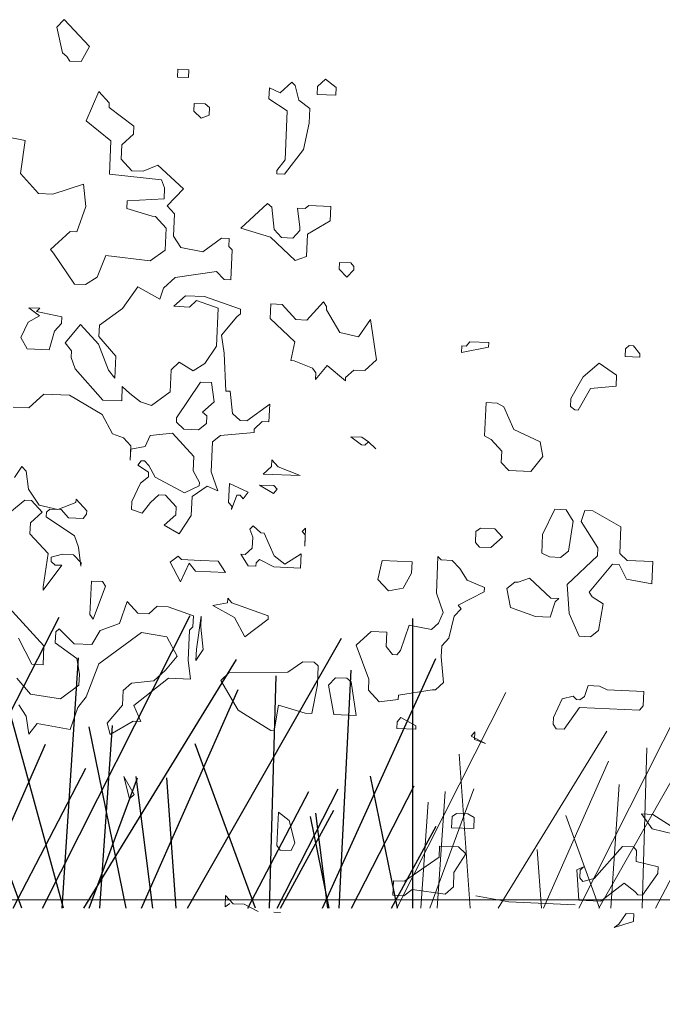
# Model space of a CAD drawing. Header units: metres. Extents: x 199581 to 207779, y 462378 to 466293.
# Tile 42 of 134: x 207401.96 to 207402.628, y 465967.631 to 465968.656. Entities that reach past the tile are written whole.
import ezdxf

# ---------------------------------------------------------------- set-up
doc = ezdxf.new("R2010")
doc.units = ezdxf.units.M
doc.layers.get('0').update_dxf_attribs({"lineweight": 25})
for name, color, linetype, lineweight in [('B-BOOM', 253, 'Continuous', 25), ('B-WE-GR-MAAIVELD-GD-G', 253, 'Continuous', 18), ('V-WE-GR-BOOM-SD', 10, 'Continuous', 18)]:
    doc.layers.add(name, color=color, linetype=linetype, lineweight=lineweight)

# ---------------------------------------------------------------- blocks, each defined once
blk = doc.blocks.new('wadi bodem')
at = {"flags": 128}
for points in [[(215433.3063, 542696.2191), (215433.3063, 542696.9174)], [(215434.1982, 542696.2191), (215433.8423, 542696.9244)], [(215434.5173, 542696.2191), (215434.1581, 542696.921)], [(215434.937, 542696.2191), (215434.5172, 542696.9302)], [(215433.8489, 542696.2191), (215433.4782, 542696.8705)], [(215434.1479, 542696.2191), (215434.3248, 542696.865)], [(215433.524, 542696.2191), (215433.2514, 542696.821)], [(215434.0987, 542696.2191), (215433.731, 542696.8191)], [(215434.151, 542696.2191), (215434.1117, 542696.8231)], [(215434.7743, 542696.2191), (215434.8173, 542696.8178)], [(215434.8717, 542696.2191), (215434.9078, 542696.8366)], [(215433.4836, 542696.2191), (215433.4552, 542696.7934)], [(215434.5211, 542696.2191), (215434.7372, 542696.8102)], [(215435.0412, 542696.2191), (215434.8247, 542696.8033)], [(215433.6512, 542696.2191), (215433.6353, 542696.779)], [(215434.6841, 542696.2191), (215434.6457, 542696.7752)], [(215435.6454, 542696.2191), (215435.3613, 542696.7822)], [(215433.9601, 542696.2191), (215433.7273, 542696.7466)], [(215434.2476, 542696.2191), (215434.4324, 542696.7246)], [(215434.4789, 542696.2191), (215434.5151, 542696.7235)], [(215434.6225, 542696.2191), (215434.8115, 542696.736)], [(215436.084, 542696.2191), (215435.8215, 542696.7391)], [(215435.0787, 542696.2191), (215434.9494, 542696.6798)], [(215435.5975, 542696.2191), (215435.3253, 542696.6976)], [(215433.997, 542696.2191), (215434.0857, 542696.6565)], [(215434.0598, 542696.2191), (215434.0293, 542696.66)], [(215434.7491, 542696.2191), (215434.5815, 542696.6714)], [(215435.1229, 542696.2191), (215435.1549, 542696.6636)], [(215434.3792, 542696.2191), (215434.4094, 542696.6395)], [(215434.6362, 542696.2191), (215434.4253, 542696.6358)], [(215434.6353, 542696.2191), (215434.4796, 542696.6395)], [(215434.5776, 542696.2191), (215434.5489, 542696.6337)], [(215435.8398, 542696.2191), (215435.578, 542696.6462)], [(215433.6854, 542696.2191), (215433.8302, 542696.6153)], [(215434.3649, 542696.2191), (215434.1906, 542696.6144)], [(215434.9733, 542696.2191), (215434.9721, 542696.6262)], [(215435.3221, 542696.2191), (215435.3022, 542696.6205)], [(215435.4934, 542696.2191), (215435.4823, 542696.6061)], [(215435.0618, 542696.2191), (215434.8536, 542696.5961)], [(215435.2529, 542696.2191), (215435.1193, 542696.5796)], [(215435.9071, 542696.2191), (215435.9338, 542696.5907)], [(215434.269, 542696.2191), (215434.0936, 542696.5566)], [(215435.0021, 542696.2191), (215435.0154, 542696.5722)], [(215435.2132, 542696.2191), (215435.1887, 542696.5738)], [(215435.7309, 542696.2191), (215435.5744, 542696.5737)], [(215433.3437, 542696.2191), (215433.4081, 542696.5372)], [(215433.8763, 542696.2191), (215433.8989, 542696.5339)], [(215433.9329, 542696.2191), (215433.9723, 542696.5367)], [(215434.0857, 542696.2191), (215433.9691, 542696.5339)], [(215433.454, 542696.2191), (215433.3036, 542696.5144)], [(215435.5689, 542696.2191), (215435.5483, 542696.5178)], [(215433.6334, 542696.2191), (215433.4866, 542696.5074)], [(215433.7036, 542696.2191), (215433.5572, 542696.5007)], [(215436.0048, 542696.2191), (215435.8982, 542696.5067)], [(215435.9871, 542696.2191), (215435.9676, 542696.5009)], [(215436.0262, 542696.2191), (215436.0085, 542696.4747)], [(215433.6254, 542696.2191), (215433.4968, 542696.4556)], [(215433.5079, 542696.2191), (215433.5528, 542696.4407)], [(215433.5114, 542696.2191), (215433.5399, 542696.4481)], [(215435.5956, 542696.2191), (215435.6773, 542696.4424)], [(215433.3579, 542696.2191), (215433.2501, 542696.4173)], [(215435.2812, 542696.2191), (215435.2108, 542696.3546)], [(215435.2257, 542696.2191), (215435.2552, 542696.3643)], [(215435.7358, 542696.2191), (215435.746, 542696.361)], [(215435.213, 542696.2191), (215435.1507, 542696.3415)], [(215435.3924, 542696.2191), (215435.3336, 542696.3345)], [(215435.4608, 542696.2191), (215435.4043, 542696.3278)], [(215435.3784, 542696.2191), (215435.3438, 542696.2827)], [(215435.38, 542696.2191), (215435.3869, 542696.2752)], [(215435.39, 542696.2191), (215435.3999, 542696.2678)]]:
    blk.add_lwpolyline(points, dxfattribs=at)
blk = doc.blocks.new('struik2')
for p, q in [((215453.9512, 542678.1379), (215453.9265, 542678.1092)), ((215454.0493, 542678.0432), (215453.9512, 542678.1379)), ((215453.9265, 542678.1092), (215453.9508, 542678.0148)), ((215454.0204, 542677.9859), (215454.0493, 542678.0432)), ((215453.9508, 542678.0148), (215453.9672, 542678.0024)), ((215453.9672, 542678.0024), (215453.9794, 542677.986)), ((215453.9794, 542677.986), (215454.0204, 542677.9859)), ((215454.3773, 542677.9724), (215454.3772, 542677.9437)), ((215454.3772, 542677.9437), (215454.4182, 542677.9436)), ((215454.4183, 542677.9723), (215454.3773, 542677.9724)), ((215454.4182, 542677.9436), (215454.4183, 542677.9723)), ((215454.9229, 542677.9583), (215454.8941, 542677.9297)), ((215454.9638, 542677.9295), (215454.9229, 542677.9583)), ((215454.7176, 542677.918), (215454.7175, 542677.8769)), ((215454.7586, 542677.9014), (215454.7176, 542677.918)), ((215454.7998, 542677.9423), (215454.7586, 542677.9014)), ((215454.812, 542677.93), (215454.7998, 542677.9423)), ((215454.8283, 542677.8766), (215454.812, 542677.93)), ((215454.8941, 542677.9297), (215454.894, 542677.901)), ((215454.9637, 542677.9008), (215454.9638, 542677.9295)), ((215454.0898, 542677.879), (215454.0485, 542677.7683)), ((215454.1307, 542677.8378), (215454.0898, 542677.879)), ((215454.7175, 542677.8769), (215454.7871, 542677.8357)), ((215454.8692, 542677.8477), (215454.8283, 542677.8766)), ((215454.894, 542677.901), (215454.9637, 542677.9008)), ((215454.1307, 542677.8214), (215454.1307, 542677.8378)), ((215454.4426, 542677.8491), (215454.4425, 542677.8204)), ((215454.4836, 542677.849), (215454.4426, 542677.8491)), ((215454.5, 542677.8366), (215454.4836, 542677.849)), ((215454.4999, 542677.8079), (215454.5, 542677.8366)), ((215454.7871, 542677.8357), (215454.7865, 542677.6552)), ((215454.869, 542677.7944), (215454.8692, 542677.8477)), ((215454.2248, 542677.7555), (215454.1307, 542677.8214)), ((215454.4425, 542677.8204), (215454.4711, 542677.7957)), ((215454.4711, 542677.7957), (215454.4999, 542677.8079)), ((215454.0485, 542677.7683), (215454.1426, 542677.6983)), ((215454.8523, 542677.696), (215454.869, 542677.7944)), ((215454.1836, 542677.6859), (215454.2247, 542677.7267)), ((215454.2247, 542677.7267), (215454.2248, 542677.7555)), ((215453.8267, 542677.687), (215453.7447, 542677.6996)), ((215454.1426, 542677.6983), (215454.1422, 542677.5752)), ((215454.7864, 542677.6019), (215454.8523, 542677.696)), ((215453.814, 542677.564), (215453.8267, 542677.687)), ((215454.1834, 542677.6325), (215454.1836, 542677.6859)), ((215454.7865, 542677.6552), (215454.7577, 542677.6143)), ((215454.2243, 542677.5914), (215454.1834, 542677.6325)), ((215454.2653, 542677.5912), (215454.2243, 542677.5914)), ((215454.3187, 542677.6157), (215454.2653, 542677.5912)), ((215454.4169, 542677.5333), (215454.3187, 542677.6157)), ((215454.7577, 542677.6143), (215454.7577, 542677.602)), ((215454.7577, 542677.602), (215454.7864, 542677.6019)), ((215453.8835, 542677.494), (215453.814, 542677.564)), ((215454.1422, 542677.5752), (215454.335, 542677.5623)), ((215454.335, 542677.5623), (215454.3472, 542677.5335)), ((215454.0477, 542677.5345), (215453.9368, 542677.4938)), ((215454.0598, 542677.4524), (215454.0477, 542677.5345)), ((215454.3472, 542677.5335), (215454.3471, 542677.4925)), ((215454.3593, 542677.4679), (215454.4169, 542677.5333)), ((215453.9368, 542677.4938), (215453.8835, 542677.494)), ((215454.2116, 542677.4806), (215454.2115, 542677.4519)), ((215454.3471, 542677.4925), (215454.2116, 542677.4806)), ((215454.7286, 542677.4913), (215454.6339, 542677.3972)), ((215454.7449, 542677.4789), (215454.7286, 542677.4913)), ((215454.757, 542677.3968), (215454.7449, 542677.4789)), ((215454.868, 542677.4785), (215454.8393, 542677.4786)), ((215454.8393, 542677.4786), (215454.8514, 542677.4088)), ((215454.8804, 542677.4908), (215454.868, 542677.4785)), ((215454.9624, 542677.4905), (215454.8804, 542677.4908)), ((215454.9622, 542677.4372), (215454.9624, 542677.4905)), ((215454.0307, 542677.3581), (215454.0598, 542677.4524)), ((215454.2115, 542677.4519), (215454.3058, 542677.427)), ((215454.3879, 542677.439), (215454.3593, 542677.4679)), ((215454.3876, 542677.357), (215454.3879, 542677.439)), ((215454.88, 542677.3841), (215454.9622, 542677.4372)), ((215454.3058, 542677.427), (215454.3181, 542677.427)), ((215454.3181, 542677.427), (215454.359, 542677.3858)), ((215454.8514, 542677.4088), (215454.8513, 542677.3965)), ((215454.359, 542677.3858), (215454.3588, 542677.3038)), ((215454.6339, 542677.3972), (215454.7446, 542677.3682)), ((215454.7446, 542677.3682), (215454.8387, 542677.2858)), ((215454.7856, 542677.368), (215454.757, 542677.3968)), ((215454.8266, 542677.3679), (215454.7856, 542677.368)), ((215454.8513, 542677.3965), (215454.8266, 542677.3679)), ((215454.8798, 542677.3021), (215454.88, 542677.3841)), ((215453.9362, 542677.2887), (215454.0061, 542677.3582)), ((215454.0061, 542677.3582), (215454.0307, 542677.3581)), ((215454.4162, 542677.3159), (215454.3876, 542677.357)), ((215454.564, 542677.3564), (215454.4982, 542677.3033)), ((215454.5928, 542677.3563), (215454.564, 542677.3564)), ((215454.5927, 542677.3276), (215454.5928, 542677.3563)), ((215454.6049, 542677.3153), (215454.5927, 542677.3276)), ((215454.3588, 542677.3038), (215454.3053, 542677.2629)), ((215454.4982, 542677.3033), (215454.4162, 542677.3159)), ((215454.6046, 542677.2045), (215454.6049, 542677.3153)), ((215454.8387, 542677.2858), (215454.8798, 542677.3021)), ((215453.9484, 542677.2764), (215453.9362, 542677.2887)), ((215454.0301, 542677.1653), (215453.9484, 542677.2764)), ((215454.1412, 542677.2757), (215454.1123, 542677.1938)), ((215454.3053, 542677.2629), (215454.1412, 542677.2757)), ((215455.0028, 542677.2853), (215455.0027, 542677.2607)), ((215455.0027, 542677.2607), (215455.0313, 542677.2319)), ((215455.0438, 542677.2851), (215455.0028, 542677.2853)), ((215455.0313, 542677.2319), (215455.056, 542677.2605)), ((215455.0561, 542677.2728), (215455.0438, 542677.2851)), ((215455.056, 542677.2605), (215455.0561, 542677.2728)), ((215454.3995, 542677.2052), (215454.5513, 542677.2334)), ((215454.5513, 542677.2334), (215454.58, 542677.2046)), ((215454.1123, 542677.1938), (215454.0711, 542677.1652)), ((215454.3583, 542677.1643), (215454.3995, 542677.2052)), ((215454.58, 542677.2046), (215454.6046, 542677.2045)), ((215454.0711, 542677.1652), (215454.0301, 542677.1653)), ((215454.2104, 542677.0827), (215454.264, 542677.1646)), ((215454.264, 542677.1646), (215454.3459, 542677.1233)), ((215454.3459, 542677.1233), (215454.3583, 542677.1643)), ((215454.4403, 542677.1394), (215454.3991, 542677.0985)), ((215454.51, 542677.1392), (215454.4403, 542677.1394)), ((215454.4566, 542677.0983), (215454.4812, 542677.1229)), ((215454.4812, 542677.1229), (215454.5632, 542677.098)), ((215454.6453, 542677.0977), (215454.51, 542677.1392)), ((215454.7561, 542677.122), (215454.7559, 542677.0686)), ((215454.7971, 542677.1218), (215454.7561, 542677.122)), ((215454.8503, 542677.0683), (215454.7971, 542677.1218)), ((215454.949, 542677.1378), (215454.8913, 542677.0682)), ((215454.9612, 542677.1213), (215454.949, 542677.1378)), ((215454.9612, 542677.109), (215454.9612, 542677.1213)), ((215455.0143, 542677.0268), (215454.9612, 542677.109)), ((215454.1281, 542677.0173), (215454.2104, 542677.0827)), ((215454.3991, 542677.0985), (215454.4566, 542677.0983)), ((215454.5632, 542677.098), (215454.5628, 542676.9585)), ((215454.6329, 542677.069), (215454.6452, 542677.0813)), ((215454.6452, 542677.0813), (215454.6453, 542677.0977)), ((215455.1252, 542677.0798), (215455.084, 542677.0143)), ((215455.1534, 542676.932), (215455.1252, 542677.0798)), ((215453.9066, 542677.0427), (215453.8655, 542677.0182)), ((215453.9067, 542677.0714), (215453.8657, 542677.0715)), ((215453.8657, 542677.0715), (215453.9066, 542677.0427)), ((215453.8944, 542677.0591), (215453.9067, 542677.0714)), ((215453.9887, 542677.0424), (215453.8944, 542677.0591)), ((215453.9886, 542677.0178), (215453.9887, 542677.0424)), ((215454.5793, 542676.9995), (215454.6329, 542677.069)), ((215454.7559, 542677.0686), (215454.85, 542676.9863)), ((215454.8913, 542677.0682), (215454.8503, 542677.0683)), ((215453.8655, 542677.0182), (215453.8407, 542676.9608)), ((215453.9639, 542676.9891), (215453.9886, 542677.0178)), ((215454.0048, 542676.948), (215454.0584, 542677.0176)), ((215454.0584, 542677.0176), (215454.1279, 542676.9476)), ((215454.128, 542676.9763), (215454.1281, 542677.0173)), ((215454.5914, 542676.9338), (215454.5793, 542676.9995)), ((215455.084, 542677.0143), (215455.0143, 542677.0268)), ((215455.4942, 542677.0129), (215455.4818, 542676.9966)), ((215455.5639, 542677.0127), (215455.4942, 542677.0129)), ((215455.5639, 542676.9963), (215455.5639, 542677.0127)), ((215456.0685, 542677.0111), (215456.0684, 542676.9824)), ((215456.0809, 542677.0234), (215456.0685, 542677.0111)), ((215456.0973, 542677.0233), (215456.0809, 542677.0234)), ((215456.1218, 542676.9945), (215456.0973, 542677.0233)), ((215453.9473, 542676.9195), (215453.9639, 542676.9891)), ((215454.1934, 542676.9064), (215454.128, 542676.9763)), ((215454.85, 542676.9863), (215454.8375, 542676.9166)), ((215455.4654, 542676.9966), (215455.4653, 542676.972)), ((215455.4653, 542676.972), (215455.5639, 542676.9963)), ((215455.4818, 542676.9966), (215455.4654, 542676.9966)), ((215456.0684, 542676.9824), (215456.1218, 542676.9822)), ((215456.1218, 542676.9822), (215456.1218, 542676.9945)), ((215453.8407, 542676.9608), (215453.8652, 542676.9197)), ((215454.0293, 542676.9192), (215454.0048, 542676.948)), ((215454.1279, 542676.9476), (215454.1686, 542676.8531)), ((215454.5628, 542676.9585), (215454.5215, 542676.893)), ((215454.6033, 542676.7943), (215454.5914, 542676.9338)), ((215455.1123, 542676.8911), (215455.1534, 542676.932)), ((215455.974, 542676.954), (215455.9164, 542676.9008)), ((215456.0395, 542676.9127), (215455.974, 542676.954)), ((215453.8652, 542676.9197), (215453.9473, 542676.9195)), ((215454.0292, 542676.8946), (215454.0293, 542676.9192)), ((215454.0455, 542676.8535), (215454.0292, 542676.8946)), ((215454.1931, 542676.8243), (215454.1934, 542676.9064)), ((215454.4272, 542676.8933), (215454.3984, 542676.8647)), ((215454.4804, 542676.8644), (215454.4272, 542676.8933)), ((215454.5215, 542676.893), (215454.4804, 542676.8644)), ((215454.8375, 542676.9166), (215454.8498, 542676.9165)), ((215454.8498, 542676.9165), (215454.9195, 542676.8917)), ((215454.9195, 542676.8917), (215454.9317, 542676.8753)), ((215454.9316, 542676.8506), (215454.9728, 542676.9038)), ((215454.9728, 542676.9038), (215455.0424, 542676.8503)), ((215455.0424, 542676.8626), (215455.0713, 542676.8912)), ((215455.0713, 542676.8912), (215455.1123, 542676.8911)), ((215455.9164, 542676.9008), (215455.8751, 542676.8189)), ((215456.0394, 542676.8717), (215456.0395, 542676.9127)), ((215454.3984, 542676.8647), (215454.3981, 542676.7826)), ((215454.9317, 542676.8753), (215454.9316, 542676.8506)), ((215455.0424, 542676.8503), (215455.0424, 542676.8626)), ((215455.9037, 542676.7778), (215455.945, 542676.8597)), ((215455.945, 542676.8597), (215456.0394, 542676.8717)), ((215454.1518, 542676.7424), (215454.0455, 542676.8535)), ((215454.1686, 542676.8531), (215454.1931, 542676.8243)), ((215454.509, 542676.8233), (215454.4265, 542676.6882)), ((215454.55, 542676.8232), (215454.509, 542676.8233)), ((215454.5621, 542676.7534), (215454.55, 542676.8232)), ((215455.8751, 542676.8189), (215455.875, 542676.7902)), ((215454.2217, 542676.7955), (215454.2216, 542676.7422)), ((215454.2504, 542676.7708), (215454.2217, 542676.7955)), ((215454.3981, 542676.7826), (215454.3323, 542676.7295)), ((215454.6197, 542676.7942), (215454.6033, 542676.7943)), ((215454.6317, 542676.7121), (215454.6197, 542676.7942)), ((215455.5632, 542676.7912), (215455.5628, 542676.6681)), ((215455.6042, 542676.791), (215455.5632, 542676.7912)), ((215455.6288, 542676.7787), (215455.6042, 542676.791)), ((215455.875, 542676.7902), (215455.8914, 542676.7778)), ((215453.8809, 542676.7022), (215453.9344, 542676.7554)), ((215453.9344, 542676.7554), (215454.0288, 542676.7551)), ((215454.0288, 542676.7551), (215454.1517, 542676.6891)), ((215454.2913, 542676.7419), (215454.2504, 542676.7708)), ((215454.5209, 542676.7125), (215454.5621, 542676.7534)), ((215454.7672, 542676.7527), (215454.685, 542676.6873)), ((215454.767, 542676.6871), (215454.7672, 542676.7527)), ((215455.6696, 542676.6965), (215455.6288, 542676.7787)), ((215455.8914, 542676.7778), (215455.9037, 542676.7778)), ((215454.2216, 542676.7422), (215454.1518, 542676.7424)), ((215454.3323, 542676.7295), (215454.2913, 542676.7419)), ((215454.5373, 542676.7001), (215454.5209, 542676.7125)), ((215454.6604, 542676.6874), (215454.6317, 542676.7121)), ((215453.8235, 542676.7024), (215453.8809, 542676.7022)), ((215454.1517, 542676.6891), (215454.1925, 542676.6192)), ((215454.4265, 542676.6882), (215454.4265, 542676.6718)), ((215454.5372, 542676.6714), (215454.5373, 542676.7001)), ((215454.685, 542676.6873), (215454.6604, 542676.6874)), ((215454.7136, 542676.6585), (215454.7424, 542676.6872)), ((215454.7424, 542676.6872), (215454.767, 542676.6871)), ((215455.7679, 542676.6551), (215455.6696, 542676.6965)), ((215454.4265, 542676.6718), (215454.4551, 542676.6471)), ((215454.4551, 542676.6471), (215454.5084, 542676.6469)), ((215454.5084, 542676.6469), (215454.5372, 542676.6714)), ((215454.5904, 542676.6302), (215454.7136, 542676.6462)), ((215454.7136, 542676.6462), (215454.7136, 542676.6585)), ((215455.1115, 542676.6449), (215455.0705, 542676.6451)), ((215455.0705, 542676.6451), (215455.1114, 542676.6162)), ((215455.136, 542676.6285), (215455.1115, 542676.6449)), ((215455.5628, 542676.6681), (215455.5874, 542676.6557)), ((215455.5874, 542676.6557), (215455.6283, 542676.6146)), ((215455.78, 542676.6018), (215455.7679, 542676.6551)), ((215454.1925, 542676.6192), (215454.2334, 542676.6067)), ((215454.2334, 542676.6067), (215454.2621, 542676.5779)), ((215454.3154, 542676.5778), (215454.3319, 542676.6187)), ((215454.3319, 542676.6187), (215454.414, 542676.6308)), ((215454.414, 542676.6308), (215454.4958, 542676.5485)), ((215454.5613, 542676.4949), (215454.5616, 542676.6057)), ((215454.5616, 542676.6057), (215454.5904, 542676.6302)), ((215455.1114, 542676.6162), (215455.1237, 542676.6162)), ((215455.1237, 542676.6162), (215455.136, 542676.6285)), ((215455.136, 542676.6285), (215455.1647, 542676.6037)), ((215455.1647, 542676.6037), (215455.136, 542676.6285)), ((215455.6283, 542676.6146), (215455.6282, 542676.5735)), ((215455.7388, 542676.5445), (215455.78, 542676.6018)), ((215454.2621, 542676.5779), (215454.2619, 542676.5246)), ((215454.2619, 542676.5246), (215454.262, 542676.5656)), ((215454.262, 542676.5656), (215454.3154, 542676.5778)), ((215455.6282, 542676.5735), (215455.6568, 542676.5447)), ((215454.4958, 542676.5485), (215454.4956, 542676.4951)), ((215454.783, 542676.5475), (215454.7829, 542676.5229)), ((215454.8075, 542676.5229), (215454.783, 542676.5475)), ((215455.6568, 542676.5447), (215455.7388, 542676.5445)), ((215454.3029, 542676.5245), (215454.2906, 542676.5081)), ((215454.2906, 542676.5081), (215454.3315, 542676.4834)), ((215454.3152, 542676.5244), (215454.3029, 542676.5245)), ((215454.3316, 542676.508), (215454.3152, 542676.5244)), ((215454.3561, 542676.4669), (215454.3316, 542676.508)), ((215454.4956, 542676.4951), (215454.5201, 542676.454)), ((215454.5898, 542676.4251), (215454.5613, 542676.4949)), ((215454.7829, 542676.5229), (215454.7541, 542676.4943)), ((215454.7541, 542676.4943), (215454.8895, 542676.4939)), ((215454.8895, 542676.4939), (215454.8075, 542676.5229)), ((215453.8638, 542676.4849), (215453.8391, 542676.4439)), ((215453.8802, 542676.4684), (215453.8638, 542676.4849)), ((215453.8923, 542676.4027), (215453.8802, 542676.4684)), ((215454.3314, 542676.4669), (215454.3027, 542676.4424)), ((215454.3315, 542676.4834), (215454.3314, 542676.4669)), ((215454.4667, 542676.4132), (215454.3561, 542676.4669)), ((215454.3027, 542676.4424), (215454.2737, 542676.3728)), ((215454.5201, 542676.4417), (215454.4667, 542676.4132)), ((215454.4953, 542676.4008), (215454.5488, 542676.4416)), ((215454.5201, 542676.454), (215454.5201, 542676.4417)), ((215454.5488, 542676.4416), (215454.5898, 542676.4251)), ((215454.6309, 542676.4537), (215454.6307, 542676.3839)), ((215454.7005, 542676.4247), (215454.6309, 542676.4537)), ((215454.684, 542676.4002), (215454.7005, 542676.4247)), ((215454.7416, 542676.4533), (215454.7949, 542676.4244)), ((215454.795, 542676.4531), (215454.7416, 542676.4533)), ((215454.7949, 542676.4244), (215454.8072, 542676.4408)), ((215454.8072, 542676.4408), (215454.795, 542676.4531)), ((215453.9331, 542676.3452), (215453.8923, 542676.4027)), ((215454.3434, 542676.3726), (215454.3723, 542676.4012)), ((215454.3723, 542676.4012), (215454.3969, 542676.4011)), ((215454.3969, 542676.4011), (215454.4378, 542676.3599)), ((215454.4951, 542676.331), (215454.4953, 542676.4008)), ((215454.6307, 542676.3839), (215454.6429, 542676.3716)), ((215454.6429, 542676.3593), (215454.6595, 542676.4126)), ((215454.6595, 542676.4126), (215454.6718, 542676.4125)), ((215454.6718, 542676.4125), (215454.684, 542676.4002)), ((215455.8328, 542676.4088), (215455.7914, 542676.3146)), ((215455.8738, 542676.4087), (215455.8328, 542676.4088)), ((215455.9024, 542676.3675), (215455.8738, 542676.4087)), ((215455.9435, 542676.4084), (215455.9311, 542676.3674)), ((215455.9722, 542676.4083), (215455.9435, 542676.4084)), ((215456.0787, 542676.3547), (215455.9722, 542676.4083)), ((215453.7688, 542676.2636), (215453.8798, 542676.3617)), ((215453.8798, 542676.3617), (215453.9045, 542676.3617)), ((215453.9045, 542676.3617), (215453.9453, 542676.3205)), ((215454.0685, 542676.3611), (215454.0028, 542676.3326)), ((215454.0686, 542676.3734), (215454.0685, 542676.3611)), ((215454.1095, 542676.3323), (215454.0686, 542676.3734)), ((215454.2737, 542676.3728), (215454.2736, 542676.3441)), ((215454.3146, 542676.3316), (215454.3434, 542676.3726)), ((215454.4378, 542676.3599), (215454.4377, 542676.3312)), ((215454.6429, 542676.3716), (215454.6429, 542676.3593)), ((215455.8897, 542676.2568), (215455.9024, 542676.3675)), ((215455.9311, 542676.3674), (215455.9964, 542676.2729)), ((215456.0784, 542676.2562), (215456.0787, 542676.3547)), ((215453.9453, 542676.3205), (215453.9042, 542676.2796)), ((215454.0028, 542676.3326), (215453.9331, 542676.3452)), ((215453.9617, 542676.304), (215453.9618, 542676.3205)), ((215453.9618, 542676.3205), (215453.9741, 542676.3327)), ((215453.9741, 542676.3327), (215454.0151, 542676.3326)), ((215454.0151, 542676.3326), (215454.0437, 542676.3038)), ((215454.0971, 542676.3036), (215454.1094, 542676.32)), ((215454.1094, 542676.32), (215454.1095, 542676.3323)), ((215454.2736, 542676.3441), (215454.3146, 542676.3316)), ((215454.4377, 542676.3312), (215454.3965, 542676.2903)), ((215454.4539, 542676.2614), (215454.4951, 542676.331)), ((215455.5453, 542676.3154), (215455.5452, 542676.2743)), ((215455.5617, 542676.3276), (215455.5453, 542676.3154)), ((215455.6151, 542676.3274), (215455.5617, 542676.3276)), ((215455.6437, 542676.2986), (215455.6151, 542676.3274)), ((215455.7914, 542676.3146), (215455.7912, 542676.2448)), ((215453.9042, 542676.2796), (215453.9041, 542676.2386)), ((215454.0682, 542676.2381), (215453.9617, 542676.304)), ((215454.0437, 542676.3038), (215454.0971, 542676.3036)), ((215454.3965, 542676.2903), (215454.4539, 542676.2614)), ((215454.7247, 542676.3016), (215454.7124, 542676.2893)), ((215454.7124, 542676.2893), (215454.7246, 542676.2606)), ((215454.7534, 542676.2769), (215454.7247, 542676.3016)), ((215454.7657, 542676.2768), (215454.7534, 542676.2769)), ((215454.8065, 542676.1947), (215454.7657, 542676.2768)), ((215454.9052, 542676.2887), (215454.9176, 542676.301)), ((215454.9175, 542676.2763), (215454.9052, 542676.2887)), ((215454.9176, 542676.301), (215454.9174, 542676.2353)), ((215454.9174, 542676.2353), (215454.9175, 542676.2763)), ((215455.5452, 542676.2743), (215455.5615, 542676.2579)), ((215455.6025, 542676.2577), (215455.6437, 542676.2986)), ((215455.9964, 542676.2729), (215455.9963, 542676.2442)), ((215453.9041, 542676.2386), (215453.9736, 542676.1686)), ((215454.0844, 542676.197), (215454.0682, 542676.2381)), ((215454.7246, 542676.2606), (215454.7245, 542676.2195)), ((215455.5615, 542676.2579), (215455.6025, 542676.2577)), ((215455.7912, 542676.2448), (215455.8199, 542676.2324)), ((215455.8609, 542676.2323), (215455.8897, 542676.2568)), ((215455.9963, 542676.2442), (215455.8893, 542676.1337)), ((215456.107, 542676.2315), (215456.0784, 542676.2562)), ((215454.7245, 542676.2195), (215454.6998, 542676.195)), ((215454.905, 542676.2066), (215454.8474, 542676.1658)), ((215454.9048, 542676.1533), (215454.905, 542676.2066)), ((215455.4096, 542676.2173), (215455.4092, 542676.082)), ((215455.4219, 542676.205), (215455.4096, 542676.2173)), ((215455.4629, 542676.2049), (215455.4219, 542676.205)), ((215455.4915, 542676.176), (215455.4629, 542676.2049)), ((215455.8199, 542676.2324), (215455.8609, 542676.2323)), ((215455.9713, 542676.1089), (215456.0537, 542676.2153)), ((215456.0537, 542676.2153), (215456.0783, 542676.2152)), ((215456.0783, 542676.2152), (215456.1068, 542676.1618)), ((215456.2014, 542676.2312), (215456.107, 542676.2315)), ((215456.2011, 542676.1491), (215456.2014, 542676.2312)), ((215453.9736, 542676.1686), (215453.9609, 542676.0456)), ((215453.9858, 542676.1563), (215454.0269, 542676.1685)), ((215454.0269, 542676.1685), (215454.0679, 542676.1683)), ((215454.0679, 542676.1683), (215454.0966, 542676.1395)), ((215454.0965, 542676.1272), (215454.0844, 542676.197)), ((215454.4536, 542676.1794), (215454.4248, 542676.1549)), ((215454.4659, 542676.167), (215454.4536, 542676.1794)), ((215454.5356, 542676.1668), (215454.4659, 542676.167)), ((215454.6012, 542676.1666), (215454.5356, 542676.1668)), ((215454.6298, 542676.1255), (215454.6012, 542676.1666)), ((215454.6998, 542676.195), (215454.6834, 542676.1951)), ((215454.6834, 542676.1951), (215454.712, 542676.1539)), ((215454.7407, 542676.1662), (215454.7531, 542676.1784)), ((215454.7407, 542676.1538), (215454.7407, 542676.1662)), ((215454.7531, 542676.1784), (215454.8063, 542676.1536)), ((215454.8474, 542676.1658), (215454.8065, 542676.1947)), ((215455.2044, 542676.1934), (215455.1919, 542676.1237)), ((215455.3152, 542676.193), (215455.2044, 542676.1934)), ((215455.315, 542676.152), (215455.3152, 542676.193)), ((215455.5201, 542676.1349), (215455.4915, 542676.176)), ((215453.9858, 542676.1399), (215453.9858, 542676.1563)), ((215454.0022, 542676.1275), (215453.9858, 542676.1399)), ((215454.0966, 542676.1395), (215454.0965, 542676.1272)), ((215454.4248, 542676.1549), (215454.4656, 542676.085)), ((215454.4656, 542676.085), (215454.4945, 542676.1546)), ((215454.4945, 542676.1546), (215454.5191, 542676.1258)), ((215454.712, 542676.1539), (215454.7407, 542676.1538)), ((215454.8063, 542676.1536), (215454.9048, 542676.1533)), ((215455.2861, 542676.0947), (215455.315, 542676.152)), ((215455.5856, 542676.1101), (215455.5201, 542676.1349)), ((215455.6965, 542676.1344), (215455.6677, 542676.1098)), ((215455.7088, 542676.1343), (215455.6965, 542676.1344)), ((215455.7499, 542676.1506), (215455.7088, 542676.1343)), ((215455.8317, 542676.0806), (215455.7499, 542676.1506)), ((215455.8893, 542676.1337), (215455.9013, 542676.027)), ((215456.1068, 542676.1618), (215456.2011, 542676.1491)), ((215453.9608, 542676.0333), (215454.0268, 542676.1274)), ((215454.0268, 542676.1274), (215454.0022, 542676.1275)), ((215454.5191, 542676.1258), (215454.6298, 542676.1255)), ((215455.1919, 542676.1237), (215455.2327, 542676.0825)), ((215455.2327, 542676.0825), (215455.2861, 542676.0947)), ((215455.4911, 542676.0407), (215455.5856, 542676.0937)), ((215455.5856, 542676.0937), (215455.5856, 542676.1101)), ((215455.6677, 542676.1098), (215455.6839, 542676.04)), ((215455.9835, 542676.0924), (215455.9713, 542676.1089)), ((215456.0245, 542676.0677), (215455.9835, 542676.0924)), ((215454.1374, 542676.0737), (215454.137, 542675.9507)), ((215454.1784, 542676.0736), (215454.1374, 542676.0737)), ((215454.1492, 542675.9342), (215454.1906, 542676.0572)), ((215454.1906, 542676.0572), (215454.1784, 542676.0736)), ((215455.4092, 542676.082), (215455.4376, 542676.0121)), ((215455.8315, 542676.0109), (215455.8481, 542676.0682)), ((215455.8604, 542676.0805), (215455.8317, 542676.0806)), ((215455.8481, 542676.0682), (215455.8604, 542676.0805)), ((215456.0118, 542675.9692), (215456.0245, 542676.0677)), ((215453.9609, 542676.0456), (215453.9608, 542676.0333)), ((215454.6582, 542676.0146), (215454.6418, 542676.0311)), ((215454.6418, 542676.0311), (215454.6418, 542676.0147)), ((215455.4786, 542675.9997), (215455.5033, 542676.0283)), ((215455.5033, 542676.0283), (215455.4911, 542676.0407)), ((215455.6839, 542676.04), (215455.7781, 542676.011)), ((215455.9013, 542676.027), (215455.942, 542675.9449)), ((215454.2725, 542676.0036), (215454.2476, 542675.9216)), ((215454.3134, 542675.9624), (215454.2725, 542676.0036)), ((215454.3832, 542675.9909), (215454.3544, 542675.9623)), ((215454.4243, 542675.9908), (215454.3832, 542675.9909)), ((215454.5185, 542675.9617), (215454.4243, 542675.9908)), ((215454.6418, 542676.0147), (215454.5884, 542676.0025)), ((215454.5884, 542676.0025), (215454.6703, 542675.9613)), ((215454.7934, 542675.9732), (215454.6582, 542676.0146)), ((215455.4376, 542676.0121), (215455.4211, 542675.9711)), ((215455.462, 542675.9177), (215455.4786, 542675.9997)), ((215455.7781, 542676.011), (215455.8315, 542676.0109)), ((215453.9725, 542675.8281), (215453.8375, 542675.9639)), ((215454.137, 542675.9507), (215454.1492, 542675.9342)), ((215454.3544, 542675.9623), (215454.3134, 542675.9624)), ((215454.5184, 542675.9207), (215454.5185, 542675.9617)), ((215454.5472, 542675.9617), (215454.5345, 542675.8386)), ((215454.5471, 542675.9206), (215454.5472, 542675.9617)), ((215454.6703, 542675.9613), (215454.7111, 542675.8914)), ((215454.7111, 542675.8914), (215454.7934, 542675.9609)), ((215454.7934, 542675.9609), (215454.7934, 542675.9732)), ((215455.3144, 542675.9592), (215455.2854, 542675.8649)), ((215455.3964, 542675.9466), (215455.3144, 542675.9592)), ((215455.4211, 542675.9711), (215455.3964, 542675.9466)), ((215455.9831, 542675.9447), (215456.0118, 542675.9692)), ((215454.2476, 542675.9216), (215454.1778, 542675.8931)), ((215454.5061, 542675.9085), (215454.5184, 542675.9207)), ((215454.5592, 542675.8385), (215454.5471, 542675.9206)), ((215455.1748, 542675.9309), (215455.1213, 542675.8778)), ((215455.2323, 542675.9307), (215455.1748, 542675.9309)), ((215455.2321, 542675.8774), (215455.2323, 542675.9307)), ((215455.4372, 542675.889), (215455.462, 542675.9177)), ((215455.942, 542675.9449), (215455.9831, 542675.9447)), ((215454.0137, 542675.8813), (215454.0135, 542675.8403)), ((215454.026, 542675.8936), (215454.0137, 542675.8813)), ((215454.0833, 542675.8401), (215454.026, 542675.8936)), ((215454.1778, 542675.8931), (215454.1489, 542675.8399)), ((215454.1774, 542675.77), (215454.3296, 542675.8926)), ((215454.3296, 542675.8926), (215454.4239, 542675.88)), ((215454.4239, 542675.88), (215454.4647, 542675.8101)), ((215454.5057, 542675.7977), (215454.5061, 542675.9085)), ((215455.1213, 542675.8778), (215455.1743, 542675.7545)), ((215455.2566, 542675.8486), (215455.2321, 542675.8774)), ((215455.4371, 542675.848), (215455.4372, 542675.889)), ((215453.8782, 542675.853), (215453.9312, 542675.7585)), ((215454.0135, 542675.8403), (215454.0954, 542675.7867)), ((215454.1489, 542675.8399), (215454.0833, 542675.8401)), ((215454.5345, 542675.8386), (215454.5344, 542675.7976)), ((215454.5344, 542675.7976), (215454.5592, 542675.8385)), ((215455.273, 542675.8486), (215455.2566, 542675.8486)), ((215455.2854, 542675.8649), (215455.273, 542675.8486)), ((215455.4491, 542675.7536), (215455.4371, 542675.848)), ((215453.9723, 542675.7584), (215453.9725, 542675.8281)), ((215454.4647, 542675.8101), (215454.4235, 542675.7569)), ((215454.9283, 542675.8086), (215454.8748, 542675.7678)), ((215454.9693, 542675.8085), (215454.9283, 542675.8086)), ((215454.9857, 542675.7961), (215454.9693, 542675.8085)), ((215454.0954, 542675.7867), (215454.1075, 542675.7292)), ((215454.136, 542675.6471), (215454.1774, 542675.77)), ((215454.5178, 542675.7279), (215454.5057, 542675.7977)), ((215454.8748, 542675.7678), (215454.6574, 542675.7562)), ((215454.9855, 542675.7264), (215454.9857, 542675.7961)), ((215453.9312, 542675.7585), (215453.9723, 542675.7584)), ((215454.1075, 542675.7292), (215454.1074, 542675.6882)), ((215454.4235, 542675.7569), (215454.3824, 542675.716)), ((215454.6574, 542675.7562), (215454.6285, 542675.7276)), ((215455.0512, 542675.7549), (215455.0265, 542675.7263)), ((215455.0922, 542675.7548), (215455.0512, 542675.7549)), ((215455.1086, 542675.7424), (215455.0922, 542675.7548)), ((215455.1328, 542675.6193), (215455.1086, 542675.7424)), ((215455.1743, 542675.7545), (215455.1741, 542675.7135)), ((215455.4203, 542675.725), (215455.4491, 542675.7536)), ((215455.9825, 542675.7642), (215455.97, 542675.7232)), ((215456.0235, 542675.7641), (215455.9825, 542675.7642)), ((215456.0522, 542675.7517), (215456.0235, 542675.7641)), ((215456.1876, 542675.7513), (215456.0522, 542675.7517)), ((215456.1874, 542675.6979), (215456.1876, 542675.7513)), ((215453.9309, 542675.6477), (215453.8777, 542675.7054)), ((215454.3003, 542675.704), (215454.2715, 542675.6754)), ((215454.3824, 542675.716), (215454.3003, 542675.704)), ((215454.3123, 542675.6219), (215454.4357, 542675.7282)), ((215454.4357, 542675.7282), (215454.5178, 542675.7279)), ((215454.6285, 542675.7276), (215454.6979, 542675.6207)), ((215454.9687, 542675.6198), (215454.9855, 542675.7264)), ((215455.0265, 542675.7263), (215455.0507, 542675.6195)), ((215455.1741, 542675.7135), (215455.215, 542675.6723)), ((215455.2848, 542675.6844), (215455.2849, 542675.7008)), ((215455.2849, 542675.7008), (215455.408, 542675.725)), ((215455.408, 542675.725), (215455.4203, 542675.725)), ((215455.8879, 542675.7112), (215455.859, 542675.6415)), ((215455.929, 542675.7234), (215455.8879, 542675.7112)), ((215455.9413, 542675.711), (215455.929, 542675.7234)), ((215455.9536, 542675.711), (215455.9413, 542675.711)), ((215455.97, 542675.7232), (215455.9536, 542675.711)), ((215456.175, 542675.6815), (215456.1874, 542675.6979)), ((215454.1074, 542675.6882), (215454.0416, 542675.6351)), ((215454.2715, 542675.6754), (215454.2713, 542675.622)), ((215455.215, 542675.6723), (215455.2848, 542675.6844)), ((215455.8999, 542675.6004), (215455.9535, 542675.6823)), ((215455.9535, 542675.6823), (215456.175, 542675.6815)), ((215454.0416, 542675.6351), (215453.9309, 542675.6477)), ((215454.1071, 542675.6062), (215454.136, 542675.6471)), ((215454.2713, 542675.622), (215454.2177, 542675.5525)), ((215454.3408, 542675.5644), (215454.3123, 542675.6219)), ((215454.6979, 542675.6207), (215454.8208, 542675.5505)), ((215454.8331, 542675.5505), (215454.8457, 542675.6448)), ((215454.8457, 542675.6448), (215454.9441, 542675.6199)), ((215454.9441, 542675.6199), (215454.9687, 542675.6198)), ((215455.0507, 542675.6195), (215455.1328, 542675.6193)), ((215455.859, 542675.6415), (215455.8589, 542675.6169)), ((215453.8897, 542675.6069), (215453.9183, 542675.5657)), ((215454.0823, 542675.5242), (215454.1071, 542675.6062)), ((215455.2969, 542675.6187), (215455.2845, 542675.6024)), ((215455.2845, 542675.6024), (215455.2845, 542675.5778)), ((215455.3542, 542675.5898), (215455.2969, 542675.6187)), ((215455.3542, 542675.5775), (215455.3542, 542675.5898)), ((215455.8589, 542675.6169), (215455.8712, 542675.6005)), ((215455.8712, 542675.6005), (215455.8999, 542675.6004)), ((215453.9183, 542675.5657), (215453.9304, 542675.5001)), ((215454.2177, 542675.5525), (215454.2299, 542675.5114)), ((215454.2299, 542675.5114), (215454.3121, 542675.5645)), ((215454.3121, 542675.5645), (215454.3408, 542675.5644)), ((215454.8208, 542675.5505), (215454.8331, 542675.5505)), ((215455.2845, 542675.5778), (215455.3542, 542675.5775)), ((215455.5716, 542675.5768), (215455.5593, 542675.5605)), ((215455.5593, 542675.5605), (215455.6125, 542675.5357)), ((215455.5715, 542675.5481), (215455.5716, 542675.5768)), ((215455.6125, 542675.5357), (215455.5715, 542675.5481)), ((215453.9304, 542675.5001), (215453.9592, 542675.541)), ((215453.9592, 542675.541), (215454.0823, 542675.5242)), ((215454.3277, 542675.2937), (215454.2869, 542675.3594)), ((215454.2869, 542675.3594), (215454.3112, 542675.2773)), ((215454.3112, 542675.2773), (215454.3277, 542675.2937)), ((215456.2394, 542675.2998), (215456.1984, 542675.2999)), ((215456.1984, 542675.2999), (215456.2393, 542675.2465)), ((215456.309, 542675.2586), (215456.2394, 542675.2998)), ((215455.5009, 542675.2612), (215455.5007, 542675.2201)), ((215455.5173, 542675.2734), (215455.5009, 542675.2612)), ((215455.5583, 542675.2733), (215455.5173, 542675.2734)), ((215455.5829, 542675.2609), (215455.5583, 542675.2733)), ((215455.5828, 542675.2199), (215455.5829, 542675.2609)), ((215454.8609, 542675.2509), (215454.8605, 542675.1278)), ((215454.9018, 542675.2221), (215454.8609, 542675.2509)), ((215454.9261, 542675.1399), (215454.9018, 542675.2221)), ((215455.5007, 542675.2201), (215455.5828, 542675.2199)), ((215456.2393, 542675.2465), (215456.3213, 542675.2298)), ((215455.4595, 542675.1505), (215455.4594, 542675.1095)), ((215455.5292, 542675.1503), (215455.4595, 542675.1505)), ((215455.5579, 542675.1256), (215455.5292, 542675.1503)), ((215456.1324, 542675.1771), (215456.0335, 542675.0543)), ((215456.1734, 542675.177), (215456.1324, 542675.1771)), ((215456.1857, 542675.1646), (215456.1734, 542675.177)), ((215456.1855, 542675.1236), (215456.1857, 542675.1646)), ((215454.8605, 542675.1278), (215454.8727, 542675.1114)), ((215454.8727, 542675.1114), (215454.9137, 542675.1113)), ((215454.9137, 542675.1113), (215454.9261, 542675.1399)), ((215455.5166, 542675.056), (215455.5579, 542675.1256)), ((215456.2675, 542675.1069), (215456.1855, 542675.1236)), ((215455.4594, 542675.1095), (215455.336, 542675.0156)), ((215455.9926, 542675.0955), (215455.968, 542675.0833)), ((215455.968, 542675.0833), (215455.9799, 542674.9725)), ((215455.9802, 542675.0545), (215455.9803, 542675.0832)), ((215455.9803, 542675.0832), (215455.9926, 542675.0955)), ((215456.2139, 542675.0004), (215456.2674, 542675.0823)), ((215456.2674, 542675.0823), (215456.2675, 542675.1069)), ((215455.5164, 542675.0027), (215455.5166, 542675.056)), ((215455.9925, 542675.0422), (215455.9802, 542675.0545)), ((215456.0335, 542675.0543), (215455.9925, 542675.0422)), ((215456.062, 542674.9722), (215456.1442, 542675.0417)), ((215456.1442, 542675.0417), (215456.1852, 542675.0128)), ((215455.295, 542675.0157), (215455.2948, 542674.9624)), ((215455.336, 542675.0156), (215455.295, 542675.0157)), ((215455.4876, 542674.974), (215455.5164, 542675.0027)), ((215456.1852, 542675.0128), (215456.1974, 542675.0005)), ((215455.3358, 542674.9622), (215455.3646, 542674.9867)), ((215455.3646, 542674.9867), (215455.4876, 542674.974)), ((215455.7227, 542674.9551), (215455.6001, 542674.973)), ((215455.9799, 542674.9725), (215456.062, 542674.9722)), ((215456.1974, 542675.0005), (215456.2139, 542675.0004)), ((215454.6793, 542674.9356), (215454.6792, 542674.8946)), ((215454.708, 542674.9068), (215454.6793, 542674.9356)), ((215455.2948, 542674.9624), (215455.3358, 542674.9622)), ((215455.9681, 542674.9543), (215455.7227, 542674.9551)), ((215456.1562, 542674.9309), (215456.1314, 542674.8899)), ((215456.1849, 542674.9308), (215456.1562, 542674.9309)), ((215456.1848, 542674.9021), (215456.1849, 542674.9308)), ((215454.6792, 542674.8946), (215454.6956, 542674.9068)), ((215454.749, 542674.9067), (215454.708, 542674.9068)), ((215454.8022, 542674.8819), (215454.749, 542674.9067)), ((215456.115, 542674.8777), (215456.1848, 542674.9021)), ((215454.8843, 542674.8816), (215454.8597, 542674.8817)), ((215456.1314, 542674.8899), (215456.115, 542674.8777))]:
    blk.add_line(p, q)

msp = doc.modelspace()

# ---------------------------------------------------------------- linework, layer by layer
at = {"layer": 'B-WE-GR-MAAIVELD-GD-G', "flags": 128}
msp.add_lwpolyline([(207415.2938, 465967.7403), (207407.063, 465967.7403), (207406.7404, 465967.2183), (207405.4936, 465967.2183), (207405.063, 465967.7403), (207398.1608, 465967.7403)], dxfattribs=at)

# ---------------------------------------------------------------- block references
at = {"layer": 'B-BOOM', "xscale": -0.4320083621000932, "yscale": 0.4320083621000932, "zscale": 0.4320083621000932, "rotation": 4.3668195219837e-05}
msp.add_blockref('wadi bodem', (300471.5375, 231518.4976), dxfattribs=at)
at = {"layer": 'V-WE-GR-BOOM-SD'}
for name, p, xscale, yscale, zscale, rotation in [('struik2', (140295.5776, 315382.3779), 0.2823543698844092, 0.2823543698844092, 0.2823543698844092, 357.6346583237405), ('wadi bodem', (300472.7208, 231518.4976), -0.4320083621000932, 0.4320083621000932, 0.4320083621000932, 4.3668195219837e-05)]:
    msp.add_blockref(name, p, dxfattribs=dict(at, xscale=xscale, yscale=yscale, zscale=zscale, rotation=rotation))

doc.saveas('drawing.dxf')
